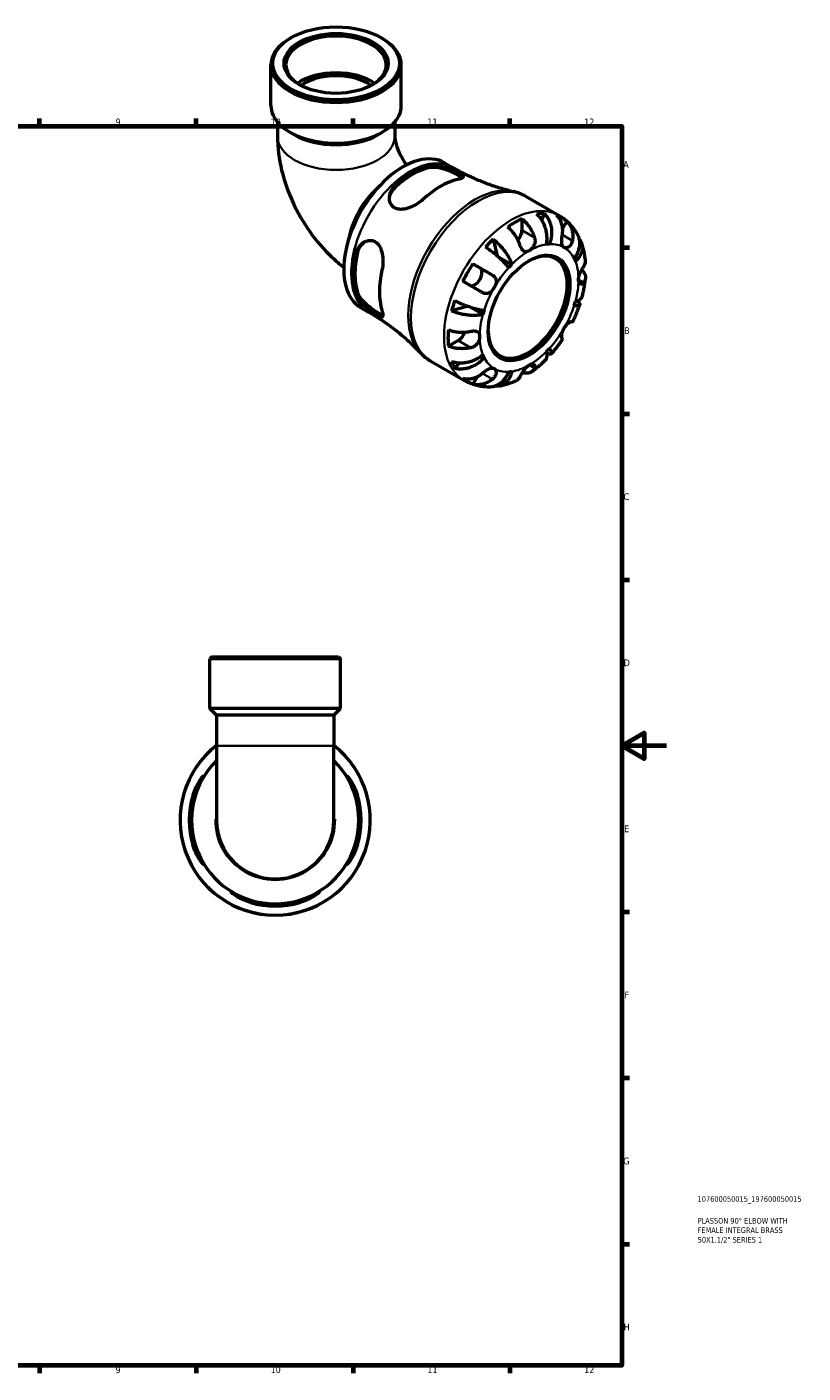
# Model space of a CAD drawing. Header units: millimetres. Extents: x 0 to 902, y -221 to 618.
# Tile 4 of 4: x 555 to 902, y 17 to 618. Entities that reach past the tile are written whole.
import ezdxf

# ---------------------------------------------------------------- set-up
doc = ezdxf.new("R2010")
doc.units = ezdxf.units.MM
for name, color, linetype, lineweight in [('Border (ANSI)', 7, 'Continuous', 70), ('Title (ISO)', 7, 'Continuous', 50), ('Visible (ANSI)', 7, 'Continuous', 50), ('Visible Narrow (ANSI)', 7, 'Continuous', 35)]:
    doc.layers.add(name, color=color, linetype=linetype, lineweight=lineweight)
doc.styles.add('Note Text (ANSI)', font='tahoma.ttf')
doc.styles.add('Note Text (ISO)', font='tahoma.ttf')

# ---------------------------------------------------------------- blocks, each defined once
blk = doc.blocks.new('Borders Default Border')
at = {"layer": 'Border (ANSI)'}
for p, q in [((560.67, 574), (560.67, 577.45)), ((630.75, 574), (630.75, 577.45)), ((700.83, 574), (700.83, 577.45)), ((770.92, 574), (770.92, 577.45)), ((821, 519.75), (824.45, 519.75)), ((821, 445.5), (824.45, 445.5)), ((821, 371.25), (824.45, 371.25)), ((821, 222.75), (824.45, 222.75)), ((821, 148.5), (824.45, 148.5)), ((821, 74.25), (824.45, 74.25)), ((560.67, 20), (560.67, 16.55)), ((630.75, 20), (630.75, 16.55)), ((700.83, 20), (700.83, 16.55)), ((770.92, 20), (770.92, 16.55))]:
    blk.add_line(p, q, dxfattribs=at)
at = {"layer": 'Border (ANSI)', "flags": 128}
for points in [[(20, 20), (20, 574), (821, 574), (821, 20), (20, 20)], [(841, 297), (821, 297), (831, 302.77), (831, 291.23), (821, 297)]]:
    blk.add_lwpolyline(points, dxfattribs=at)
at = {"layer": 'Border (ANSI)', "attachment_point": 7, "style": 'Note Text (ANSI)'}
for s, insert, char_height in [('9', (594.7, 574.34), 3.05), ('10', (663.96, 574.34), 3.048), ('11', (734.04, 574.4), 3.048), ('12', (804.13, 574.4), 3.048), ('A', (821.63, 555.35), 3.05), ('B', (821.99, 481.1), 3.05), ('C', (821.8, 406.8), 3.05), ('D', (821.81, 332.6), 3.05), ('E', (822.05, 258.35), 3.05), ('F', (822.14, 184.1), 3.05), ('G', (821.66, 109.79), 3.05), ('H', (821.81, 35.6), 3.05), ('9', (594.7, 16.49), 3.05), ('10', (663.96, 16.49), 3.048), ('11', (734.04, 16.55), 3.048), ('12', (804.13, 16.55), 3.048)]:
    blk.add_mtext(s, dxfattribs=dict(at, insert=insert, char_height=char_height))
blk = doc.blocks.new('Title Blocks ISO')
at = {"layer": 'Title (ISO)', "color": 232, "true_color": 0xca0064, "style": 'Note Text (ISO)'}
for tag, p in [('PART_NUMBER_001', (33.84, 73.14)), ('DESCRIPTION_001', (33.84, 63.4)), ('DESCRIPTION_002', (33.84, 59.19)), ('DESCRIPTION_003', (33.88, 54.91))]:
    blk.add_attdef(tag, p, '', height=2.5, dxfattribs=at)

msp = doc.modelspace()

# ---------------------------------------------------------------- linework, layer by layer
at = {"layer": 'Visible (ANSI)'}
for p, q in [((673.171, 613.596), (672.568, 613.246)), ((713.346, 613.596), (713.95, 613.246)), ((664.11, 583.232), (664.11, 601.423)), ((722.408, 583.232), (722.408, 601.423)), ((667.025, 575.915), (667.025, 569.583)), ((719.493, 575.915), (719.493, 569.583)), ((674.637, 570.208), (672.568, 571.409)), ((711.881, 570.208), (713.95, 571.409)), ((741.77, 557.659), (745.121, 555.729)), ((777.996, 542.683), (792.78, 534.17)), ((776.344, 532.619), (776.344, 527.483)), ((786.24, 535.031), (785.105, 532.149)), ((796.428, 531.519), (794.524, 528.221)), ((763.403, 523.47), (765.312, 516.038)), ((788.631, 521.281), (787.457, 521.957)), ((754.396, 512.517), (757.537, 510.694)), ((771.727, 512.172), (765.901, 515.527)), ((704.442, 492.839), (707.794, 490.909)), ((752.339, 493.493), (744.908, 491.436)), ((758.851, 489.869), (752.891, 493.301)), ((747.883, 478.187), (743.44, 475.629)), ((759.392, 470.637), (758.214, 471.315)), ((735.579, 469.023), (750.362, 460.51)), ((748.223, 468.263), (746.283, 465.825)), ((756.317, 462.044), (754.396, 458.717)), ((637.739, 336.741), (636.889, 335.891)), ((695.187, 335.891), (636.889, 335.891)), ((636.889, 313.641), (636.889, 335.891)), ((637.739, 336.741), (694.337, 336.741)), ((694.337, 336.741), (695.187, 335.891)), ((695.187, 313.641), (695.187, 335.891)), ((695.187, 313.641), (636.889, 313.641)), ((639.804, 310.726), (636.889, 313.641)), ((692.272, 310.726), (695.187, 313.641)), ((639.804, 310.726), (639.804, 296.945)), ((692.272, 310.726), (639.804, 310.726)), ((692.272, 310.726), (692.272, 296.945)), ((639.804, 296.945), (639.804, 263.741)), ((692.272, 263.741), (692.272, 296.945))]:
    msp.add_line(p, q, dxfattribs=at)
for radius, start, end in [(42.5, 128.117648, 51.882352), (37.4, 134.543658, 45.456342), (38.425, 163.36527, 196.63473), (37.405, 162.897957, 197.102043), (37.405, 342.897957, 17.102043), (38.425, 343.36527, 16.63473), (26.234, 180, 0), (37.405, 252.897957, 287.102043), (38.425, 253.36527, 286.63473)]:
    msp.add_arc((666.038, 263.741), radius, start, end, dxfattribs=at)
for centre, major_axis, ratio in [((693.259, 602.118), (-28.299, 0), 0.5758617), ((693.259, 602.118), (-23.272, 0), 0.5758617), ((779.526, 492.759), (-12.9, -22.401), 0.5780931)]:
    msp.add_ellipse(centre, major_axis=major_axis, ratio=ratio, dxfattribs=at)
for centre, major_axis, ratio, start_param, end_param in [((693.259, 601.423), (-22.422, 0), 0.5758617, 2.3789713, 7.0458067), ((693.259, 601.423), (-29.149, 0), 0.5758617, 5.5016397, 10.2063236), ((693.259, 584.949), (-22.422, 0), 0.5758617, 3.8333667, 5.5914112), ((693.259, 584.949), (-20.18, 0), 0.5758617, 3.8193089, 5.6054691), ((693.259, 583.232), (-29.149, 0), 0.5758617, 0, 3.1415927), ((693.259, 580.849), (26.234, 0), 0.5758617, 3.9231383, 5.5016397), ((723.106, 525.249), (18.664, 32.41), 0.5780931, 0, 3.1415927), ((727.437, 522.755), (18.667, 32.415), 0.5780931, 0.4849775, 1.0819514), ((727.437, 522.755), (18.165, 31.544), 0.5780931, 0.476467, 1.0904619), ((739.811, 515.629), (-19.175, -33.299), 0.5780931, 3.6347263, 4.2153879), ((773.162, 496.424), (21.095, 36.633), 0.5780931, 0.6768107, 0.8901182), ((773.162, 496.424), (21.095, 36.633), 0.5780931, 0.3306277, 0.450903), ((773.162, 496.424), (21.095, 36.633), 0.5780931, 6.1745978, 6.3879054), ((773.162, 525.651), (-2.246, -3.9), 0.5780931, 1.2314921, 2.3542608), ((727.437, 522.755), (18.165, 31.544), 0.5780931, 2.0472634, 2.6612582), ((773.162, 496.424), (21.095, 36.633), 0.5780931, 1.1160259, 1.2363012), ((778.925, 493.105), (12.476, 21.665), 0.5780931, 2.3710544, 7.0537236), ((779.526, 492.759), (15.595, 27.081), 0.5780931, 0.3587599, 0.4227708), ((727.437, 522.755), (18.667, 32.415), 0.5780931, 2.0557738, 2.6527477), ((773.162, 496.424), (21.095, 36.633), 0.5780931, 1.4622089, 1.6755164), ((779.526, 492.759), (-15.595, -27.081), 0.5780931, 4.2857507, 4.3497617), ((779.526, 492.759), (15.595, 27.081), 0.5780931, 5.8565471, 5.920558), ((739.811, 515.629), (-19.175, -33.299), 0.5780931, 5.2055226, 5.7861842), ((755.287, 506.797), (2.246, 3.9), 0.5780931, 3.2061083, 6.2812516), ((773.162, 496.424), (21.095, 36.633), 0.5780931, 1.901424, 2.0216994), ((779.526, 492.759), (15.595, 27.081), 0.5780931, 5.0711489, 5.1351598), ((779.526, 492.759), (-15.595, -27.081), 0.5780931, 5.0711489, 5.1351598), ((773.162, 496.424), (21.095, 36.633), 0.5780931, 2.247607, 2.4609145), ((747.883, 481.866), (-2.246, -3.9), 0.5780931, 0.7834645, 1.9135438), ((779.526, 492.759), (-15.595, -27.081), 0.5780931, 5.8565471, 5.920558), ((779.526, 492.759), (15.595, 27.081), 0.5780931, 4.2857507, 4.3497617), ((773.162, 496.424), (-21.095, -36.633), 0.5780931, 5.8284149, 5.9486902), ((779.526, 492.759), (-15.595, -27.081), 0.5780931, 0.3587599, 0.4227708), ((773.162, 496.424), (-21.095, -36.633), 0.5780931, 6.1745978, 6.3879054)]:
    msp.add_ellipse(centre, major_axis=major_axis, ratio=ratio, start_param=start_param, end_param=end_param, dxfattribs=at)
for points, knots in [([(667.025, 569.583), (667.025, 564.364), (667.717, 559.293), (670.101, 549.436), (671.801, 544.65), (676.044, 535.456), (678.588, 531.049), (684.429, 522.778), (687.725, 518.913), (693.074, 513.823), (694.829, 512.306), (696.67, 510.878)], [3.1415927, 3.1415927, 3.1415927, 3.1415927, 3.4557519, 3.4557519, 3.7699112, 3.7699112, 4.0840704, 4.0840704, 4.3982297, 4.3982297, 4.5415225, 4.5415225, 4.5415225, 4.5415225]), ([(719.493, 569.583), (719.493, 569.348), (719.511, 568.962), (719.641, 567.947), (719.756, 567.309), (720.124, 565.824), (720.386, 564.964), (721.078, 563.097), (721.519, 562.083), (722.557, 560.027), (723.161, 558.984), (724.102, 557.553), (724.407, 557.116), (724.717, 556.696)], [3.14159265, 3.14159265, 3.14159265, 3.14159265, 3.29974807, 3.29974807, 3.46395047, 3.46395047, 3.64053884, 3.64053884, 3.8300801, 3.8300801, 4.0278314, 4.0278314, 4.11857245, 4.11857245, 4.11857245, 4.11857245]), ([(735.215, 556.463), (735.541, 556.534), (735.89, 556.583), (737.121, 556.669), (738.082, 556.604), (740.246, 556.243), (741.463, 555.918), (743.6, 555.205), (744.517, 554.852), (746.056, 554.205), (746.684, 553.921), (747.826, 553.371), (748.321, 553.113), (749.272, 552.562), (749.655, 552.29), (750.19, 551.728), (750.231, 551.458), (749.824, 550.965), (749.394, 550.74), (748.412, 550.415), (748.026, 550.309), (747.589, 550.208)], [-3.0432113, -3.0432113, -3.0432113, -3.0432113, -2.8981948, -2.8981948, -2.5610378, -2.5610378, -2.1775655, -2.1775655, -1.8826405, -1.8826405, -1.6526804, -1.6526804, -1.4206498, -1.4206498, -1.1178902, -1.1178902, -0.7201261, -0.7201261, -0.3378687, -0.3378687, -0.1434595, -0.1434595, -0.1434595, -0.1434595]), ([(735.215, 555.601), (736.025, 555.771), (737.04, 555.796), (739.244, 555.534), (740.434, 555.25), (742.596, 554.565), (743.721, 554.128), (745.825, 553.186), (746.806, 552.683), (748.373, 551.78), (749.038, 551.336), (749.509, 550.92), (749.539, 550.893), (749.569, 550.865)], [1.3342662, 1.3342662, 1.3342662, 1.3342662, 1.694537, 1.694537, 2.0548079, 2.0548079, 2.3873007, 2.3873007, 2.7197935, 2.7197935, 3.0522863, 3.0522863, 3.07631, 3.07631, 3.07631, 3.07631]), ([(745.121, 555.729), (746.9, 554.705), (748.709, 553.734), (752.364, 551.909), (754.21, 551.055), (757.913, 549.471), (759.771, 548.742), (763.471, 547.41), (765.314, 546.808), (768.962, 545.728), (770.766, 545.251), (772.54, 544.834)], [5.49972085, 5.49972085, 5.49972085, 5.49972085, 5.53406786, 5.53406786, 5.56841487, 5.56841487, 5.60276187, 5.60276187, 5.63710888, 5.63710888, 5.67145589, 5.67145589, 5.67145589, 5.67145589]), ([(732.033, 541.25), (731.64, 540.888), (731.214, 540.535), (729.853, 539.513), (728.849, 538.891), (726.712, 537.823), (725.573, 537.386), (723.448, 536.884), (722.457, 536.786), (720.856, 536.947), (720.226, 537.117), (719.133, 537.659), (718.676, 538.011), (717.84, 538.969), (717.512, 539.598), (717.051, 541.215), (717.029, 542.239), (717.442, 544.307), (717.899, 545.352), (718.894, 546.721), (719.255, 547.128), (719.659, 547.504)], [-3.0728185, -3.0728185, -3.0728185, -3.0728185, -2.8979189, -2.8979189, -2.5471906, -2.5471906, -2.1792349, -2.1792349, -1.8502715, -1.8502715, -1.6094546, -1.6094546, -1.384018, -1.384018, -1.1093647, -1.1093647, -0.7386253, -0.7386253, -0.3505366, -0.3505366, -0.1706275, -0.1706275, -0.1706275, -0.1706275]), ([(717.114, 541.438), (717.173, 542.25), (717.376, 543.1), (718.169, 544.929), (718.849, 545.88), (719.659, 546.643)], [0.73999796, 0.73999796, 0.73999796, 0.73999796, 1.02525645, 1.02525645, 1.38552734, 1.38552734, 1.38552734, 1.38552734]), ([(777.996, 542.683), (777.655, 542.879), (777.309, 543.065), (776.605, 543.417), (776.248, 543.582), (775.526, 543.891), (775.16, 544.034), (774.422, 544.3), (774.049, 544.422), (773.299, 544.644), (772.92, 544.744), (772.54, 544.834)], [5.49972085, 5.49972085, 5.49972085, 5.49972085, 5.53406786, 5.53406786, 5.56841487, 5.56841487, 5.60276187, 5.60276187, 5.63710888, 5.63710888, 5.67145589, 5.67145589, 5.67145589, 5.67145589]), ([(776.344, 532.619), (776.853, 532.206), (777.35, 531.738), (778.243, 530.794), (778.72, 530.23), (779.61, 529.027), (780.023, 528.39), (780.718, 527.183), (781.064, 526.502), (781.589, 525.288), (781.789, 524.757), (781.953, 524.253)], [0.21343841, 0.21343841, 0.21343841, 0.21343841, 0.41559978, 0.41559978, 0.62400044, 0.62400044, 0.8324011, 0.8324011, 1.04178819, 1.04178819, 1.20124236, 1.20124236, 1.20124236, 1.20124236]), ([(787.325, 521.154), (787.448, 521.779), (787.535, 522.488), (787.59, 523.945), (787.559, 524.692), (787.41, 526.061), (787.28, 526.809), (786.908, 528.281), (786.666, 529.004), (786.146, 530.284), (785.819, 530.958), (785.079, 532.223), (784.665, 532.814), (783.863, 533.798), (783.404, 534.284), (782.92, 534.709)], [5.0161165, 5.0161165, 5.0161165, 5.0161165, 5.2257877, 5.2257877, 5.4354588, 5.4354588, 5.6443437, 5.6443437, 5.8532286, 5.8532286, 6.0615671, 6.0615671, 6.2699056, 6.2699056, 6.472482, 6.472482, 6.472482, 6.472482]), ([(786.24, 535.031), (786.697, 534.603), (787.115, 534.114), (787.822, 533.12), (788.171, 532.523), (788.759, 531.243), (788.996, 530.56), (789.338, 529.263), (789.473, 528.53), (789.615, 527.036), (789.622, 526.275), (789.536, 524.883), (789.434, 524.124), (789.107, 522.641), (788.882, 521.917), (788.631, 521.281)], [0.2134337, 0.2134337, 0.2134337, 0.2134337, 0.41601, 0.41601, 0.6243485, 0.6243485, 0.832687, 0.832687, 1.0415719, 1.0415719, 1.2504568, 1.2504568, 1.4601279, 1.4601279, 1.6697991, 1.6697991, 1.6697991, 1.6697991]), ([(794.396, 525.459), (794.482, 525.988), (794.536, 526.543), (794.569, 527.812), (794.518, 528.521), (794.316, 529.775), (794.147, 530.437), (793.68, 531.68), (793.38, 532.262), (792.749, 533.231), (792.363, 533.709), (791.928, 534.13)], [5.50227189, 5.50227189, 5.50227189, 5.50227189, 5.66172607, 5.66172607, 5.87111315, 5.87111315, 6.07951382, 6.07951382, 6.28791448, 6.28791448, 6.49007585, 6.49007585, 6.49007585, 6.49007585]), ([(801.303, 525.373), (800.914, 526.077), (800.489, 526.767), (799.564, 528.109), (799.065, 528.76), (797.992, 530.012), (797.419, 530.613), (796.202, 531.751), (795.56, 532.288), (794.213, 533.288), (793.508, 533.75), (792.78, 534.17)], [5.16364293, 5.16364293, 5.16364293, 5.16364293, 5.23085852, 5.23085852, 5.2980741, 5.2980741, 5.36528969, 5.36528969, 5.43250527, 5.43250527, 5.49972085, 5.49972085, 5.49972085, 5.49972085]), ([(796.428, 531.519), (796.863, 531.098), (797.249, 530.619), (797.88, 529.65), (798.18, 529.068), (798.647, 527.825), (798.816, 527.164), (799.018, 525.909), (799.069, 525.2), (799.036, 523.931), (798.982, 523.376), (798.896, 522.848)], [0.21343841, 0.21343841, 0.21343841, 0.21343841, 0.41559978, 0.41559978, 0.62400044, 0.62400044, 0.8324011, 0.8324011, 1.04178819, 1.04178819, 1.20124236, 1.20124236, 1.20124236, 1.20124236]), ([(775.589, 520.588), (775.425, 521.092), (775.225, 521.623), (774.7, 522.838), (774.354, 523.518), (773.659, 524.725), (773.246, 525.363), (772.356, 526.565), (771.88, 527.129), (770.986, 528.073), (770.489, 528.541), (769.98, 528.955)], [5.50227189, 5.50227189, 5.50227189, 5.50227189, 5.66172607, 5.66172607, 5.87111315, 5.87111315, 6.07951382, 6.07951382, 6.28791448, 6.28791448, 6.49007585, 6.49007585, 6.49007585, 6.49007585]), ([(781.953, 524.253), (782.022, 524.043), (782.077, 523.826), (782.154, 523.388), (782.177, 523.166), (782.192, 522.662), (782.175, 522.38), (782.055, 521.594), (781.897, 521.105), (781.426, 520.144), (781.106, 519.69), (780.365, 518.885), (779.947, 518.55), (779.526, 518.307)], [-0.72877811, -0.72877811, -0.72877811, -0.72877811, -0.65864576, -0.65864576, -0.58948737, -0.58948737, -0.50282865, -0.50282865, -0.34782332, -0.34782332, -0.17870564, -0.17870564, 0, 0, 0, 0]), ([(795.151, 519.822), (794.98, 519.921), (794.83, 520.053), (794.564, 520.391), (794.453, 520.6), (794.25, 521.164), (794.181, 521.541), (794.116, 522.363), (794.118, 522.795), (794.161, 523.565), (794.189, 523.887), (794.259, 524.522), (794.301, 524.833), (794.363, 525.247), (794.379, 525.353), (794.396, 525.459)], [0, 0, 0, 0, 0.10230486, 0.10230486, 0.2116531, 0.2116531, 0.35868741, 0.35868741, 0.49861539, 0.49861539, 0.59613895, 0.59613895, 0.69034298, 0.69034298, 0.72355027, 0.72355027, 0.72355027, 0.72355027]), ([(799.66, 514.88), (800.086, 515.416), (800.502, 516.028), (801.204, 517.294), (801.488, 517.947), (801.897, 519.151), (802.059, 519.814), (802.234, 521.124), (802.246, 521.772), (802.151, 522.926), (802.036, 523.538), (801.702, 524.562), (801.515, 524.988), (801.303, 525.373)], [5.0161165, 5.0161165, 5.0161165, 5.0161165, 5.2257877, 5.2257877, 5.4354588, 5.4354588, 5.6443437, 5.6443437, 5.8532286, 5.8532286, 6.0615671, 6.0615671, 6.2218679, 6.2218679, 6.2218679, 6.2218679]), ([(702.157, 517.19), (702.257, 517.624), (702.389, 518.045), (702.928, 519.39), (703.464, 520.23), (704.857, 521.72), (705.747, 522.326), (707.433, 522.94), (708.196, 523.051), (709.527, 522.914), (710.088, 522.741), (711.136, 522.163), (711.609, 521.764), (712.564, 520.632), (712.991, 519.849), (713.749, 517.841), (714.006, 516.558), (714.233, 513.983), (714.215, 512.688), (714.008, 510.821), (713.908, 510.21), (713.778, 509.63)], [-3.0432113, -3.0432113, -3.0432113, -3.0432113, -2.8981948, -2.8981948, -2.5610378, -2.5610378, -2.1775655, -2.1775655, -1.8826405, -1.8826405, -1.6526804, -1.6526804, -1.4206498, -1.4206498, -1.1178902, -1.1178902, -0.7201261, -0.7201261, -0.3378687, -0.3378687, -0.1434595, -0.1434595, -0.1434595, -0.1434595]), ([(702.902, 517.619), (703.158, 518.703), (703.642, 519.769), (704.835, 521.378), (705.477, 521.984), (706.156, 522.443)], [1.33426616, 1.33426616, 1.33426616, 1.33426616, 1.69453705, 1.69453705, 1.98173913, 1.98173913, 1.98173913, 1.98173913]), ([(770.421, 510.794), (770.17, 511.142), (769.847, 511.55), (769.101, 512.415), (768.678, 512.872), (767.838, 513.731), (767.345, 514.211), (766.296, 515.183), (765.74, 515.674), (764.692, 516.564), (764.104, 517.045), (762.912, 517.977), (762.308, 518.428), (761.225, 519.204), (760.647, 519.602), (760.084, 519.969)], [5.0161165, 5.0161165, 5.0161165, 5.0161165, 5.2257877, 5.2257877, 5.4354588, 5.4354588, 5.6443437, 5.6443437, 5.8532286, 5.8532286, 6.0615671, 6.0615671, 6.2699056, 6.2699056, 6.472482, 6.472482, 6.472482, 6.472482]), ([(763.403, 523.47), (763.94, 523.075), (764.477, 522.635), (765.465, 521.758), (766.004, 521.239), (767.043, 520.145), (767.543, 519.571), (768.412, 518.492), (768.861, 517.888), (769.68, 516.674), (770.05, 516.064), (770.655, 514.957), (770.946, 514.36), (771.42, 513.208), (771.604, 512.654), (771.727, 512.172)], [0.2134337, 0.2134337, 0.2134337, 0.2134337, 0.41601, 0.41601, 0.6243485, 0.6243485, 0.832687, 0.832687, 1.0415719, 1.0415719, 1.2504568, 1.2504568, 1.4601279, 1.4601279, 1.6697991, 1.6697991, 1.6697991, 1.6697991]), ([(779.526, 518.307), (779.23, 518.137), (778.936, 518.015), (778.303, 517.863), (777.973, 517.858), (777.378, 518.014), (777.115, 518.158), (776.658, 518.556), (776.463, 518.79), (776.172, 519.24), (776.068, 519.429), (775.882, 519.813), (775.8, 520.005), (775.677, 520.33), (775.632, 520.458), (775.589, 520.588)], [0, 0, 0, 0, 0.1255823, 0.1255823, 0.27758688, 0.27758688, 0.41565829, 0.41565829, 0.53558864, 0.53558864, 0.6106285, 0.6106285, 0.67830711, 0.67830711, 0.7205994, 0.7205994, 0.7205994, 0.7205994]), ([(798.896, 522.848), (798.875, 522.715), (798.849, 522.583), (798.749, 522.163), (798.657, 521.885), (798.421, 521.344), (798.274, 521.087), (797.869, 520.526), (797.592, 520.257), (796.934, 519.807), (796.551, 519.663), (795.804, 519.58), (795.449, 519.649), (795.151, 519.822)], [-0.72474413, -0.72474413, -0.72474413, -0.72474413, -0.68292689, -0.68292689, -0.58946764, -0.58946764, -0.49014387, -0.49014387, -0.34933517, -0.34933517, -0.17856496, -0.17856496, 0, 0, 0, 0]), ([(802.068, 523.273), (802.203, 523.104), (802.326, 522.934), (802.706, 522.345), (802.94, 521.858), (803.253, 520.841), (803.332, 520.311), (803.352, 519.321), (803.296, 518.771), (803.027, 517.671), (802.813, 517.122), (802.308, 516.132), (801.968, 515.601), (801.154, 514.585), (800.68, 514.1), (800.201, 513.681)], [0.3325797, 0.3325797, 0.3325797, 0.3325797, 0.41601, 0.41601, 0.6243485, 0.6243485, 0.832687, 0.832687, 1.0415719, 1.0415719, 1.2504568, 1.2504568, 1.4601279, 1.4601279, 1.6697991, 1.6697991, 1.6697991, 1.6697991]), ([(804.715, 514.05), (804.661, 514.565), (804.596, 515.078), (804.442, 516.102), (804.354, 516.612), (804.154, 517.628), (804.041, 518.133), (803.791, 519.139), (803.652, 519.64), (803.35, 520.635), (803.185, 521.129), (803.006, 521.62)], [4.82600357, 4.82600357, 4.82600357, 4.82600357, 4.87035725, 4.87035725, 4.91471093, 4.91471093, 4.95906462, 4.95906462, 5.0034183, 5.0034183, 5.04777198, 5.04777198, 5.04777198, 5.04777198]), ([(754.396, 512.517), (754.978, 512.181), (755.587, 511.83), (756.743, 511.163), (757.397, 510.786), (758.708, 510.029), (759.366, 509.649), (760.554, 508.963), (761.194, 508.593), (762.277, 507.966), (762.731, 507.704), (763.146, 507.464)], [0.21343841, 0.21343841, 0.21343841, 0.21343841, 0.41559978, 0.41559978, 0.62400044, 0.62400044, 0.8324011, 0.8324011, 1.04178819, 1.04178819, 1.20124236, 1.20124236, 1.20124236, 1.20124236]), ([(804.051, 511.429), (804.239, 511.728), (804.399, 512.05), (804.663, 512.807), (804.734, 513.246), (804.735, 513.778), (804.728, 513.913), (804.714, 514.05)], [5.50227189, 5.50227189, 5.50227189, 5.50227189, 5.66172607, 5.66172607, 5.87111315, 5.87111315, 5.93913111, 5.93913111, 5.93913111, 5.93913111]), ([(763.146, 507.464), (763.251, 507.403), (763.352, 507.339), (763.666, 507.116), (763.861, 506.943), (764.212, 506.546), (764.362, 506.322), (764.645, 505.732), (764.74, 505.355), (764.802, 504.465), (764.736, 503.952), (764.435, 502.885), (764.199, 502.342), (763.901, 501.826)], [-0.72474413, -0.72474413, -0.72474413, -0.72474413, -0.68292689, -0.68292689, -0.58946764, -0.58946764, -0.49014387, -0.49014387, -0.34933517, -0.34933517, -0.17856496, -0.17856496, 0, 0, 0, 0]), ([(801.623, 505.484), (801.623, 505.811), (801.661, 506.159), (801.816, 506.917), (801.939, 507.325), (802.293, 508.271), (802.542, 508.799), (802.977, 509.628), (803.15, 509.938), (803.448, 510.45), (803.573, 510.658), (803.814, 511.053), (803.929, 511.238), (804.04, 511.412), (804.045, 511.421), (804.051, 511.429)], [-3.12621297, -3.12621297, -3.12621297, -3.12621297, -3.00592131, -3.00592131, -2.87295675, -2.87295675, -2.69789372, -2.69789372, -2.58338701, -2.58338701, -2.49547573, -2.49547573, -2.40310236, -2.40310236, -2.39831682, -2.39831682, -2.39831682, -2.39831682]), ([(803.034, 509.725), (803.372, 509.412), (803.66, 509.085), (804.15, 508.402), (804.376, 507.983), (804.669, 507.127), (804.736, 506.69), (804.734, 505.888), (804.663, 505.449), (804.399, 504.692), (804.239, 504.37), (804.051, 504.072)], [0.23899129, 0.23899129, 0.23899129, 0.23899129, 0.41559978, 0.41559978, 0.62400044, 0.62400044, 0.8324011, 0.8324011, 1.04178819, 1.04178819, 1.20124236, 1.20124236, 1.20124236, 1.20124236]), ([(803.281, 497.946), (803.42, 498.478), (803.55, 499.01), (803.794, 500.077), (803.908, 500.61), (804.118, 501.677), (804.214, 502.211), (804.389, 503.279), (804.468, 503.813), (804.607, 504.879), (804.667, 505.412), (804.718, 505.945)], [4.37131068, 4.37131068, 4.37131068, 4.37131068, 4.41626876, 4.41626876, 4.46122684, 4.46122684, 4.50618492, 4.50618492, 4.551143, 4.551143, 4.59610108, 4.59610108, 4.59610108, 4.59610108]), ([(714.193, 489.568), (714.151, 489.58), (714.107, 489.594), (713.505, 489.793), (712.787, 490.144), (712.004, 490.595), (711.22, 491.046), (710.293, 491.642), (708.424, 492.993), (707.484, 493.749), (705.81, 495.28), (704.97, 496.169), (703.642, 497.951), (703.158, 498.845), (702.902, 499.633)], [-0.3591413, -0.3591413, -0.3591413, -0.3591413, -0.3324928, -0.3324928, 0, 0, 0, 0.3324928, 0.3324928, 0.6649856, 0.6649856, 1.0252564, 1.0252564, 1.3855273, 1.3855273, 1.3855273, 1.3855273]), ([(758.646, 499.669), (758.231, 499.91), (757.777, 500.172), (756.694, 500.798), (756.054, 501.168), (754.866, 501.855), (754.208, 502.235), (752.897, 502.992), (752.243, 503.369), (751.087, 504.036), (750.478, 504.387), (749.896, 504.723)], [5.50227189, 5.50227189, 5.50227189, 5.50227189, 5.66172607, 5.66172607, 5.87111315, 5.87111315, 6.07951382, 6.07951382, 6.28791448, 6.28791448, 6.49007585, 6.49007585, 6.49007585, 6.49007585]), ([(763.901, 501.826), (763.73, 501.531), (763.541, 501.248), (763.117, 500.7), (762.881, 500.439), (762.292, 499.901), (761.931, 499.651), (761.188, 499.312), (760.814, 499.218), (760.169, 499.188), (759.905, 499.212), (759.39, 499.328), (759.141, 499.417), (758.814, 499.576), (758.73, 499.621), (758.646, 499.669)], [0, 0, 0, 0, 0.10230486, 0.10230486, 0.2116531, 0.2116531, 0.35868741, 0.35868741, 0.49861539, 0.49861539, 0.59613895, 0.59613895, 0.69034298, 0.69034298, 0.72355027, 0.72355027, 0.72355027, 0.72355027]), ([(804.051, 504.072), (803.992, 503.979), (803.93, 503.894), (803.757, 503.687), (803.641, 503.581), (803.383, 503.412), (803.241, 503.355), (802.878, 503.302), (802.66, 503.35), (802.219, 503.624), (802.011, 503.877), (801.708, 504.563), (801.623, 504.998), (801.623, 505.484)], [-0.71968867, -0.71968867, -0.71968867, -0.71968867, -0.66913349, -0.66913349, -0.58448293, -0.58448293, -0.49008499, -0.49008499, -0.34765985, -0.34765985, -0.17827673, -0.17827673, 0, 0, 0, 0]), ([(713.778, 491.644), (713.895, 491.258), (713.988, 490.904), (714.193, 489.953), (714.229, 489.473), (714.086, 488.819), (713.895, 488.66), (713.265, 488.689), (712.854, 488.841), (711.912, 489.342), (711.449, 489.623), (710.432, 490.295), (709.897, 490.669), (708.649, 491.592), (707.939, 492.149), (706.306, 493.535), (705.407, 494.384), (703.82, 496.156), (703.143, 497.082), (702.454, 498.4), (702.281, 498.809), (702.157, 499.204)], [-3.0728185, -3.0728185, -3.0728185, -3.0728185, -2.8979189, -2.8979189, -2.5471906, -2.5471906, -2.1792349, -2.1792349, -1.8502715, -1.8502715, -1.6094546, -1.6094546, -1.384018, -1.384018, -1.1093647, -1.1093647, -0.7386253, -0.7386253, -0.3505366, -0.3505366, -0.1706275, -0.1706275, -0.1706275, -0.1706275]), ([(746.283, 496.066), (746.883, 495.763), (747.517, 495.462), (748.731, 494.913), (749.424, 494.616), (750.827, 494.049), (751.538, 493.78), (752.832, 493.317), (753.535, 493.08), (754.9, 492.656), (755.563, 492.469), (756.725, 492.169), (757.332, 492.03), (758.453, 491.813), (758.966, 491.736), (759.392, 491.692)], [0.2134337, 0.2134337, 0.2134337, 0.2134337, 0.41601, 0.41601, 0.6243485, 0.6243485, 0.832687, 0.832687, 1.0415719, 1.0415719, 1.2504568, 1.2504568, 1.4601279, 1.4601279, 1.6697991, 1.6697991, 1.6697991, 1.6697991]), ([(799.054, 486.622), (799.299, 487.124), (799.537, 487.627), (800, 488.64), (800.224, 489.149), (800.659, 490.171), (800.869, 490.684), (801.275, 491.714), (801.471, 492.231), (801.847, 493.268), (802.028, 493.788), (802.202, 494.309)], [4.04637386, 4.04637386, 4.04637386, 4.04637386, 4.09079781, 4.09079781, 4.13522176, 4.13522176, 4.17964571, 4.17964571, 4.22406965, 4.22406965, 4.2684936, 4.2684936, 4.2684936, 4.2684936]), ([(801.135, 495.963), (801.415, 495.727), (801.665, 495.484), (802.036, 495.033), (802.151, 494.826), (802.246, 494.489), (802.234, 494.328), (802.059, 494.066), (801.897, 493.965), (801.488, 493.831), (801.204, 493.785), (800.502, 493.76), (800.086, 493.781), (799.66, 493.826)], [0.4227025, 0.4227025, 0.4227025, 0.4227025, 0.6243485, 0.6243485, 0.832687, 0.832687, 1.0415719, 1.0415719, 1.2504568, 1.2504568, 1.4601279, 1.4601279, 1.6697991, 1.6697991, 1.6697991, 1.6697991]), ([(800.201, 495.648), (800.68, 495.781), (801.154, 495.953), (801.968, 496.357), (802.308, 496.589), (802.813, 497.05), (803.027, 497.322), (803.212, 497.722), (803.251, 497.834), (803.28, 497.946)], [5.01611651, 5.01611651, 5.01611651, 5.01611651, 5.22578768, 5.22578768, 5.43545884, 5.43545884, 5.64434374, 5.64434374, 5.72233752, 5.72233752, 5.72233752, 5.72233752]), ([(730.979, 472.663), (729.728, 473.987), (728.41, 475.309), (725.645, 477.922), (724.199, 479.213), (721.19, 481.746), (719.627, 482.986), (716.399, 485.394), (714.734, 486.562), (711.32, 488.807), (709.572, 489.884), (707.794, 490.909)], [2.18639316, 2.18639316, 2.18639316, 2.18639316, 2.22074017, 2.22074017, 2.25508718, 2.25508718, 2.28943418, 2.28943418, 2.32378119, 2.32378119, 2.3581282, 2.3581282, 2.3581282, 2.3581282]), ([(758.851, 489.869), (758.372, 489.737), (757.801, 489.62), (756.568, 489.457), (755.906, 489.411), (754.647, 489.384), (753.933, 489.4), (752.473, 489.503), (751.726, 489.591), (750.357, 489.804), (749.61, 489.95), (748.143, 490.302), (747.424, 490.51), (746.17, 490.926), (745.52, 491.17), (744.908, 491.436)], [5.0161165, 5.0161165, 5.0161165, 5.0161165, 5.2257877, 5.2257877, 5.4354588, 5.4354588, 5.6443437, 5.6443437, 5.8532286, 5.8532286, 6.0615671, 6.0615671, 6.2699056, 6.2699056, 6.472482, 6.472482, 6.472482, 6.472482]), ([(743.44, 482.987), (744.054, 482.754), (744.708, 482.558), (745.973, 482.258), (746.7, 482.128), (748.187, 481.959), (748.945, 481.92), (750.338, 481.922), (751.1, 481.962), (752.414, 482.114), (752.974, 482.206), (753.492, 482.315)], [0.21343841, 0.21343841, 0.21343841, 0.21343841, 0.41559978, 0.41559978, 0.62400044, 0.62400044, 0.8324011, 0.8324011, 1.04178819, 1.04178819, 1.20124236, 1.20124236, 1.20124236, 1.20124236]), ([(753.492, 482.315), (753.653, 482.349), (753.813, 482.378), (754.234, 482.441), (754.49, 482.467), (755.012, 482.484), (755.272, 482.472), (755.881, 482.384), (756.199, 482.278), (756.782, 481.923), (757.019, 481.653), (757.347, 480.952), (757.429, 480.52), (757.429, 480.034)], [-0.71968867, -0.71968867, -0.71968867, -0.71968867, -0.66913349, -0.66913349, -0.58448293, -0.58448293, -0.49008499, -0.49008499, -0.34765985, -0.34765985, -0.17827673, -0.17827673, 0, 0, 0, 0]), ([(794.396, 478.923), (794.375, 478.936), (794.354, 478.954), (794.29, 479.033), (794.25, 479.116), (794.181, 479.351), (794.154, 479.505), (794.117, 479.953), (794.118, 480.274), (794.199, 481.082), (794.294, 481.579), (794.619, 482.631), (794.853, 483.176), (795.151, 483.691)], [-0.72474413, -0.72474413, -0.72474413, -0.72474413, -0.68292689, -0.68292689, -0.58946764, -0.58946764, -0.49014387, -0.49014387, -0.34933517, -0.34933517, -0.17856496, -0.17856496, 0, 0, 0, 0]), ([(795.151, 483.691), (795.321, 483.987), (795.511, 484.27), (795.932, 484.82), (796.165, 485.082), (796.724, 485.638), (797.05, 485.907), (797.652, 486.328), (797.923, 486.481), (798.315, 486.657), (798.455, 486.704), (798.683, 486.753), (798.771, 486.756), (798.859, 486.735), (798.879, 486.727), (798.896, 486.717)], [0, 0, 0, 0, 0.10230486, 0.10230486, 0.2116531, 0.2116531, 0.35868741, 0.35868741, 0.49861539, 0.49861539, 0.59613895, 0.59613895, 0.69034298, 0.69034298, 0.72355027, 0.72355027, 0.72355027, 0.72355027]), ([(798.896, 486.717), (798.982, 486.667), (799.036, 486.635), (799.069, 486.613), (799.018, 486.641), (798.896, 486.71), (798.873, 486.723), (798.846, 486.738)], [5.50227189, 5.50227189, 5.50227189, 5.50227189, 5.66172607, 5.66172607, 5.87111315, 5.87111315, 5.91357664, 5.91357664, 5.91357664, 5.91357664]), ([(753.492, 474.957), (752.974, 474.848), (752.414, 474.756), (751.1, 474.604), (750.338, 474.564), (748.945, 474.562), (748.187, 474.601), (746.7, 474.77), (745.973, 474.9), (744.708, 475.2), (744.054, 475.396), (743.44, 475.629)], [5.50227189, 5.50227189, 5.50227189, 5.50227189, 5.66172607, 5.66172607, 5.87111315, 5.87111315, 6.07951382, 6.07951382, 6.28791448, 6.28791448, 6.49007585, 6.49007585, 6.49007585, 6.49007585]), ([(757.429, 480.034), (757.429, 479.706), (757.391, 479.358), (757.231, 478.603), (757.101, 478.2), (756.686, 477.288), (756.371, 476.798), (755.72, 476.094), (755.434, 475.849), (754.885, 475.482), (754.634, 475.346), (754.102, 475.118), (753.822, 475.029), (753.522, 474.963), (753.507, 474.96), (753.492, 474.957)], [-3.12621297, -3.12621297, -3.12621297, -3.12621297, -3.00592131, -3.00592131, -2.87295675, -2.87295675, -2.69789372, -2.69789372, -2.58338701, -2.58338701, -2.49547573, -2.49547573, -2.40310236, -2.40310236, -2.39831682, -2.39831682, -2.39831682, -2.39831682]), ([(789.472, 472.261), (789.836, 472.672), (790.196, 473.088), (790.906, 473.932), (791.255, 474.36), (791.944, 475.226), (792.283, 475.665), (792.951, 476.552), (793.279, 477.001), (793.925, 477.907), (794.243, 478.366), (794.554, 478.828)], [3.58550183, 3.58550183, 3.58550183, 3.58550183, 3.62992429, 3.62992429, 3.67434675, 3.67434675, 3.71876921, 3.71876921, 3.76319168, 3.76319168, 3.80761414, 3.80761414, 3.80761414, 3.80761414]), ([(794.554, 478.828), (794.554, 478.828), (794.553, 478.829), (794.536, 478.84), (794.482, 478.873), (794.396, 478.923)], [1.01112418, 1.01112418, 1.01112418, 1.01112418, 1.04178819, 1.04178819, 1.20124236, 1.20124236, 1.20124236, 1.20124236]), ([(730.979, 472.663), (731.248, 472.379), (731.524, 472.102), (732.093, 471.564), (732.386, 471.303), (732.986, 470.798), (733.294, 470.554), (733.923, 470.084), (734.246, 469.858), (734.903, 469.426), (735.238, 469.22), (735.579, 469.023)], [2.18639316, 2.18639316, 2.18639316, 2.18639316, 2.22074017, 2.22074017, 2.25508718, 2.25508718, 2.28943418, 2.28943418, 2.32378119, 2.32378119, 2.3581282, 2.3581282, 2.3581282, 2.3581282]), ([(744.908, 468.871), (745.52, 468.666), (746.17, 468.512), (747.424, 468.311), (748.143, 468.249), (749.61, 468.241), (750.357, 468.295), (751.726, 468.485), (752.473, 468.638), (753.933, 469.051), (754.647, 469.313), (755.906, 469.868), (756.568, 470.213), (757.801, 470.988), (758.372, 471.418), (758.851, 471.836)], [0.2134337, 0.2134337, 0.2134337, 0.2134337, 0.41601, 0.41601, 0.6243485, 0.6243485, 0.832687, 0.832687, 1.0415719, 1.0415719, 1.2504568, 1.2504568, 1.4601279, 1.4601279, 1.6697991, 1.6697991, 1.6697991, 1.6697991]), ([(759.392, 470.637), (758.966, 470.102), (758.453, 469.545), (757.332, 468.521), (756.725, 468.053), (755.563, 467.283), (754.9, 466.909), (753.535, 466.284), (752.832, 466.034), (751.538, 465.68), (750.827, 465.544), (749.424, 465.411), (748.731, 465.414), (747.517, 465.527), (746.883, 465.644), (746.283, 465.825)], [5.0161165, 5.0161165, 5.0161165, 5.0161165, 5.2257877, 5.2257877, 5.4354588, 5.4354588, 5.6443437, 5.6443437, 5.8532286, 5.8532286, 6.0615671, 6.0615671, 6.2699056, 6.2699056, 6.472482, 6.472482, 6.472482, 6.472482]), ([(780.652, 464.27), (781.088, 464.58), (781.52, 464.899), (782.374, 465.552), (782.797, 465.886), (783.634, 466.571), (784.049, 466.921), (784.868, 467.635), (785.273, 468), (786.074, 468.744), (786.47, 469.123), (786.862, 469.509)], [3.25784192, 3.25784192, 3.25784192, 3.25784192, 3.30280406, 3.30280406, 3.34776619, 3.34776619, 3.39272832, 3.39272832, 3.43769045, 3.43769045, 3.48265259, 3.48265259, 3.48265259, 3.48265259]), ([(786.861, 469.51), (786.945, 469.593), (787.024, 469.684), (787.28, 470.048), (787.41, 470.371), (787.559, 471.043), (787.59, 471.455), (787.535, 472.365), (787.448, 472.863), (787.325, 473.345)], [0.96263834, 0.96263834, 0.96263834, 0.96263834, 1.04157188, 1.04157188, 1.25045677, 1.25045677, 1.46012794, 1.46012794, 1.66979911, 1.66979911, 1.66979911, 1.66979911]), ([(788.631, 474.723), (788.882, 474.376), (789.107, 474.024), (789.434, 473.4), (789.536, 473.128), (789.622, 472.704), (789.615, 472.511), (789.473, 472.225), (789.338, 472.132), (788.996, 472.042), (788.759, 472.036), (788.187, 472.127), (787.859, 472.217), (787.522, 472.336)], [5.0161165, 5.0161165, 5.0161165, 5.0161165, 5.2257877, 5.2257877, 5.4354588, 5.4354588, 5.6443437, 5.6443437, 5.8532286, 5.8532286, 6.0615671, 6.0615671, 6.2585762, 6.2585762, 6.2585762, 6.2585762]), ([(749.896, 461.328), (750.478, 461.163), (751.087, 461.069), (752.243, 461.009), (752.897, 461.042), (754.208, 461.26), (754.866, 461.446), (756.054, 461.9), (756.694, 462.211), (757.777, 462.875), (758.231, 463.2), (758.646, 463.539)], [0.21343841, 0.21343841, 0.21343841, 0.21343841, 0.41559978, 0.41559978, 0.62400044, 0.62400044, 0.8324011, 0.8324011, 1.04178819, 1.04178819, 1.20124236, 1.20124236, 1.20124236, 1.20124236]), ([(758.646, 463.539), (758.751, 463.624), (758.857, 463.709), (759.206, 463.986), (759.454, 464.175), (759.972, 464.553), (760.241, 464.74), (760.893, 465.158), (761.267, 465.372), (762.068, 465.74), (762.478, 465.867), (763.251, 465.936), (763.603, 465.868), (763.901, 465.696)], [-0.72474413, -0.72474413, -0.72474413, -0.72474413, -0.68292689, -0.68292689, -0.58946764, -0.58946764, -0.49014387, -0.49014387, -0.34933517, -0.34933517, -0.17856496, -0.17856496, 0, 0, 0, 0]), ([(762.108, 457.551), (762.559, 457.559), (763.036, 457.61), (764.104, 457.839), (764.692, 458.046), (765.74, 458.543), (766.296, 458.878), (767.345, 459.687), (767.838, 460.159), (768.678, 461.117), (769.101, 461.691), (769.847, 462.933), (770.17, 463.6), (770.421, 464.237)], [0.4593851, 0.4593851, 0.4593851, 0.4593851, 0.6243485, 0.6243485, 0.832687, 0.832687, 1.0415719, 1.0415719, 1.2504568, 1.2504568, 1.4601279, 1.4601279, 1.6697991, 1.6697991, 1.6697991, 1.6697991]), ([(763.901, 465.696), (764.071, 465.597), (764.222, 465.464), (764.485, 465.128), (764.592, 464.921), (764.765, 464.374), (764.801, 464.017), (764.724, 463.277), (764.619, 462.904), (764.324, 462.28), (764.171, 462.03), (763.813, 461.559), (763.612, 461.341), (763.311, 461.065), (763.23, 460.995), (763.146, 460.927)], [0, 0, 0, 0, 0.10230486, 0.10230486, 0.2116531, 0.2116531, 0.35868741, 0.35868741, 0.49861539, 0.49861539, 0.59613895, 0.59613895, 0.69034298, 0.69034298, 0.72355027, 0.72355027, 0.72355027, 0.72355027]), ([(771.727, 464.364), (771.604, 463.739), (771.42, 463.085), (770.946, 461.87), (770.655, 461.309), (770.05, 460.374), (769.68, 459.913), (768.861, 459.127), (768.412, 458.802), (767.543, 458.322), (767.043, 458.124), (766.004, 457.883), (765.465, 457.841), (764.755, 457.875), (764.536, 457.897), (764.312, 457.931)], [5.0161165, 5.0161165, 5.0161165, 5.0161165, 5.2257877, 5.2257877, 5.4354588, 5.4354588, 5.6443437, 5.6443437, 5.8532286, 5.8532286, 6.0615671, 6.0615671, 6.2699056, 6.2699056, 6.3570096, 6.3570096, 6.3570096, 6.3570096]), ([(775.589, 462.134), (775.641, 462.231), (775.695, 462.334), (775.85, 462.624), (775.956, 462.82), (776.202, 463.26), (776.342, 463.505), (776.722, 464.144), (776.972, 464.54), (777.57, 465.395), (777.921, 465.837), (778.691, 466.632), (779.106, 466.968), (779.526, 467.21)], [-0.71968867, -0.71968867, -0.71968867, -0.71968867, -0.66913349, -0.66913349, -0.58448293, -0.58448293, -0.49008499, -0.49008499, -0.34765985, -0.34765985, -0.17827673, -0.17827673, 0, 0, 0, 0]), ([(781.953, 465.798), (781.789, 465.484), (781.589, 465.184), (781.064, 464.574), (780.718, 464.291), (780.023, 463.885), (779.61, 463.723), (778.72, 463.546), (778.243, 463.53), (777.405, 463.61), (776.977, 463.695), (776.535, 463.831)], [5.50227189, 5.50227189, 5.50227189, 5.50227189, 5.66172607, 5.66172607, 5.87111315, 5.87111315, 6.07951382, 6.07951382, 6.28791448, 6.28791448, 6.46463047, 6.46463047, 6.46463047, 6.46463047]), ([(779.526, 467.21), (779.809, 467.374), (780.092, 467.492), (780.665, 467.643), (780.949, 467.665), (781.531, 467.59), (781.797, 467.455), (782.081, 467.116), (782.151, 466.955), (782.195, 466.635), (782.187, 466.486), (782.118, 466.167), (782.055, 465.998), (781.963, 465.816), (781.958, 465.807), (781.953, 465.798)], [-3.12621297, -3.12621297, -3.12621297, -3.12621297, -3.00592131, -3.00592131, -2.87295675, -2.87295675, -2.69789372, -2.69789372, -2.58338701, -2.58338701, -2.49547573, -2.49547573, -2.40310236, -2.40310236, -2.39831682, -2.39831682, -2.39831682, -2.39831682]), ([(750.362, 460.51), (751.082, 460.095), (751.826, 459.722), (753.348, 459.064), (754.126, 458.78), (755.702, 458.301), (756.499, 458.106), (758.101, 457.804), (758.906, 457.697), (760.511, 457.564), (761.312, 457.539), (762.108, 457.551)], [2.3581282, 2.3581282, 2.3581282, 2.3581282, 2.42456235, 2.42456235, 2.49099651, 2.49099651, 2.55743066, 2.55743066, 2.62386482, 2.62386482, 2.69029897, 2.69029897, 2.69029897, 2.69029897]), ([(763.146, 460.927), (762.731, 460.589), (762.277, 460.264), (761.194, 459.599), (760.554, 459.289), (759.366, 458.835), (758.708, 458.649), (757.397, 458.43), (756.743, 458.398), (755.587, 458.458), (754.978, 458.552), (754.396, 458.717)], [5.50227189, 5.50227189, 5.50227189, 5.50227189, 5.66172607, 5.66172607, 5.87111315, 5.87111315, 6.07951382, 6.07951382, 6.28791448, 6.28791448, 6.49007585, 6.49007585, 6.49007585, 6.49007585]), ([(766.216, 457.941), (766.731, 458.03), (767.242, 458.134), (768.256, 458.366), (768.759, 458.496), (769.756, 458.78), (770.251, 458.935), (771.232, 459.267), (771.718, 459.444), (772.681, 459.822), (773.159, 460.022), (773.632, 460.232)], [2.80625163, 2.80625163, 2.80625163, 2.80625163, 2.85060707, 2.85060707, 2.89496251, 2.89496251, 2.93931796, 2.93931796, 2.9836734, 2.9836734, 3.02802884, 3.02802884, 3.02802884, 3.02802884]), ([(773.632, 460.232), (773.763, 460.291), (773.888, 460.354), (774.354, 460.627), (774.7, 460.909), (775.225, 461.519), (775.425, 461.819), (775.589, 462.134)], [0.76182806, 0.76182806, 0.76182806, 0.76182806, 0.8324011, 0.8324011, 1.04178819, 1.04178819, 1.20124236, 1.20124236, 1.20124236, 1.20124236]), ([(629.221, 274.741), (629.387, 275.297), (629.571, 275.847), (630.17, 277.463), (630.626, 278.478), (631.586, 280.336), (632.093, 281.17), (632.948, 282.431), (633.307, 282.891), (633.749, 283.382), (633.876, 283.491), (633.982, 283.492), (633.968, 283.396), (633.801, 282.98), (633.621, 282.62), (633.064, 281.519), (632.646, 280.698), (631.754, 278.761), (631.28, 277.631), (630.651, 275.878), (630.462, 275.312), (630.286, 274.741)], [-3.0728185, -3.0728185, -3.0728185, -3.0728185, -2.8979189, -2.8979189, -2.5471906, -2.5471906, -2.1792349, -2.1792349, -1.8502715, -1.8502715, -1.6094546, -1.6094546, -1.384018, -1.384018, -1.1093647, -1.1093647, -0.7386253, -0.7386253, -0.3505366, -0.3505366, -0.1706275, -0.1706275, -0.1706275, -0.1706275]), ([(701.789, 274.741), (701.648, 275.202), (701.497, 275.66), (700.973, 277.162), (700.57, 278.166), (699.712, 280.115), (699.258, 281.032), (698.607, 282.321), (698.378, 282.766), (698.14, 283.299), (698.096, 283.438), (698.146, 283.52), (698.24, 283.459), (698.594, 283.099), (698.891, 282.739), (699.697, 281.618), (700.239, 280.77), (701.288, 278.825), (701.796, 277.734), (702.464, 275.97), (702.671, 275.359), (702.855, 274.741)], [-3.0432113, -3.0432113, -3.0432113, -3.0432113, -2.8981948, -2.8981948, -2.5610378, -2.5610378, -2.1775655, -2.1775655, -1.8826405, -1.8826405, -1.6526804, -1.6526804, -1.4206498, -1.4206498, -1.1178902, -1.1178902, -0.7201261, -0.7201261, -0.3378687, -0.3378687, -0.1434595, -0.1434595, -0.1434595, -0.1434595]), ([(630.286, 252.741), (630.428, 252.281), (630.579, 251.823), (631.103, 250.321), (631.505, 249.317), (632.363, 247.368), (632.818, 246.451), (633.469, 245.162), (633.698, 244.716), (633.936, 244.184), (633.98, 244.044), (633.93, 243.963), (633.836, 244.024), (633.482, 244.384), (633.185, 244.744), (632.379, 245.865), (631.837, 246.712), (630.788, 248.658), (630.28, 249.748), (629.612, 251.513), (629.405, 252.124), (629.221, 252.741)], [-3.0432113, -3.0432113, -3.0432113, -3.0432113, -2.8981948, -2.8981948, -2.5610378, -2.5610378, -2.1775655, -2.1775655, -1.8826405, -1.8826405, -1.6526804, -1.6526804, -1.4206498, -1.4206498, -1.1178902, -1.1178902, -0.7201261, -0.7201261, -0.3378687, -0.3378687, -0.1434595, -0.1434595, -0.1434595, -0.1434595]), ([(702.855, 252.741), (702.689, 252.186), (702.505, 251.636), (701.906, 250.02), (701.45, 249.004), (700.489, 247.146), (699.983, 246.312), (699.128, 245.052), (698.769, 244.591), (698.327, 244.101), (698.199, 243.992), (698.093, 243.991), (698.108, 244.086), (698.275, 244.503), (698.455, 244.863), (699.012, 245.963), (699.43, 246.784), (700.322, 248.722), (700.796, 249.851), (701.425, 251.604), (701.614, 252.171), (701.789, 252.741)], [-3.0728185, -3.0728185, -3.0728185, -3.0728185, -2.8979189, -2.8979189, -2.5471906, -2.5471906, -2.1792349, -2.1792349, -1.8502715, -1.8502715, -1.6094546, -1.6094546, -1.384018, -1.384018, -1.1093647, -1.1093647, -0.7386253, -0.7386253, -0.3505366, -0.3505366, -0.1706275, -0.1706275, -0.1706275, -0.1706275]), ([(655.038, 226.924), (654.483, 227.09), (653.933, 227.274), (652.316, 227.873), (651.301, 228.329), (649.443, 229.29), (648.609, 229.796), (647.349, 230.652), (646.888, 231.01), (646.397, 231.452), (646.288, 231.58), (646.288, 231.686), (646.383, 231.672), (646.799, 231.504), (647.159, 231.325), (648.26, 230.767), (649.081, 230.349), (651.019, 229.458), (652.148, 228.983), (653.901, 228.354), (654.467, 228.165), (655.038, 227.99)], [-3.0728185, -3.0728185, -3.0728185, -3.0728185, -2.8979189, -2.8979189, -2.5471906, -2.5471906, -2.1792349, -2.1792349, -1.8502715, -1.8502715, -1.6094546, -1.6094546, -1.384018, -1.384018, -1.1093647, -1.1093647, -0.7386253, -0.7386253, -0.3505366, -0.3505366, -0.1706275, -0.1706275, -0.1706275, -0.1706275]), ([(677.038, 227.99), (677.498, 228.131), (677.956, 228.282), (679.459, 228.806), (680.463, 229.209), (682.411, 230.067), (683.328, 230.521), (684.617, 231.173), (685.063, 231.402), (685.595, 231.639), (685.735, 231.683), (685.816, 231.633), (685.755, 231.539), (685.396, 231.185), (685.035, 230.888), (683.915, 230.083), (683.067, 229.54), (681.121, 228.492), (680.031, 227.984), (678.266, 227.316), (677.656, 227.109), (677.038, 226.924)], [-3.0432113, -3.0432113, -3.0432113, -3.0432113, -2.8981948, -2.8981948, -2.5610378, -2.5610378, -2.1775655, -2.1775655, -1.8826405, -1.8826405, -1.6526804, -1.6526804, -1.4206498, -1.4206498, -1.1178902, -1.1178902, -0.7201261, -0.7201261, -0.3378687, -0.3378687, -0.1434595, -0.1434595, -0.1434595, -0.1434595])]:
    msp.add_open_spline(points, degree=3, knots=knots, dxfattribs=at)
at = {"layer": 'Visible Narrow (ANSI)'}
for p, q in [((735.215, 555.601), (735.215, 556.463)), ((719.659, 546.643), (719.659, 547.504)), ((781.953, 524.253), (776.344, 527.483)), ((798.896, 522.848), (794.393, 525.441)), ((702.902, 517.619), (702.157, 517.19)), ((763.146, 507.464), (757.537, 510.694)), ((702.902, 499.633), (702.157, 499.204)), ((804.051, 504.072), (801.623, 505.469)), ((753.492, 474.957), (747.883, 478.187)), ((763.146, 460.927), (758.632, 463.527)), ((781.953, 465.798), (779.514, 467.203)), ((640.127, 296.945), (691.949, 296.945)), ((629.274, 274.741), (630.233, 274.741)), ((701.843, 274.741), (702.802, 274.741)), ((630.233, 252.741), (629.274, 252.741)), ((702.802, 252.741), (701.843, 252.741)), ((655.038, 226.977), (655.038, 227.936)), ((677.038, 227.936), (677.038, 226.977))]:
    msp.add_line(p, q, dxfattribs=at)
for radius, start, end in [(42.263, 142.533145, 37.466855), (26.738, 178.972004, 1.027996)]:
    msp.add_arc((666.038, 263.741), radius, start, end, dxfattribs=at)
for centre, major_axis, ratio, start_param, end_param in [((693.259, 569.583), (26.234, 0), 0.5758617, 3.1415927, 6.2831853), ((726.458, 523.319), (18.664, 32.41), 0.5780931, 0, 3.1415927), ((716.738, 528.916), (-13.092, -22.734), 0.5780931, 4.1082907, 5.3164872), ((755.378, 506.665), (21.091, 36.624), 0.5780931, 0.171735, 2.9698576), ((756.787, 505.853), (-21.209, -36.83), 0.5780931, 3.1415927, 6.2831853), ((771.571, 497.34), (21.209, 36.83), 0.5780931, 0, 3.1415927), ((779.526, 492.759), (-15.595, -27.081), 0.5780931, 3.9250571, 4.2857507), ((779.526, 492.759), (-15.595, -27.081), 0.5780931, 3.5643635, 3.9250571), ((779.526, 492.759), (15.595, 27.081), 0.5780931, 6.2812516, 6.6419452), ((779.526, 492.759), (15.595, 27.081), 0.5780931, 5.920558, 6.2812516), ((779.526, 492.759), (15.595, 27.081), 0.5780931, 5.4958534, 5.8565471), ((779.526, 492.759), (-15.595, -27.081), 0.5780931, 4.3497617, 4.7104553), ((779.526, 492.759), (-15.595, -27.081), 0.5780931, 4.7104553, 5.0711489), ((779.526, 492.759), (15.595, 27.081), 0.5780931, 5.1351598, 5.4958534), ((779.526, 492.759), (15.595, 27.081), 0.5780931, 4.7104553, 5.0711489), ((779.526, 492.759), (-15.595, -27.081), 0.5780931, 5.1351598, 5.4958534), ((779.526, 492.759), (15.595, 27.081), 0.5780931, 4.3497617, 4.7104553), ((779.526, 492.759), (-15.595, -27.081), 0.5780931, 5.4958534, 5.8565471), ((779.526, 492.759), (-15.595, -27.081), 0.5780931, 5.920558, 6.2812516), ((779.526, 492.759), (15.595, 27.081), 0.5780931, 3.9250571, 4.2857507), ((779.526, 492.759), (-15.595, -27.081), 0.5780931, 6.2812516, 6.6419452), ((779.526, 492.759), (15.595, 27.081), 0.5780931, 3.5643635, 3.9250571)]:
    msp.add_ellipse(centre, major_axis=major_axis, ratio=ratio, start_param=start_param, end_param=end_param, dxfattribs=at)

# ---------------------------------------------------------------- block references
msp.add_blockref('Borders Default Border', (0, 0))
msp.add_blockref('Title Blocks ISO', (821, 20)).add_auto_attribs({'PART_NUMBER_001': '107600050015_197600050015', 'DESCRIPTION_001': 'PLASSON 90° ELBOW WITH', 'DESCRIPTION_002': 'FEMALE INTEGRAL BRASS', 'DESCRIPTION_003': '50X1.1/2" SERIES 1'})

doc.saveas('drawing.dxf')
